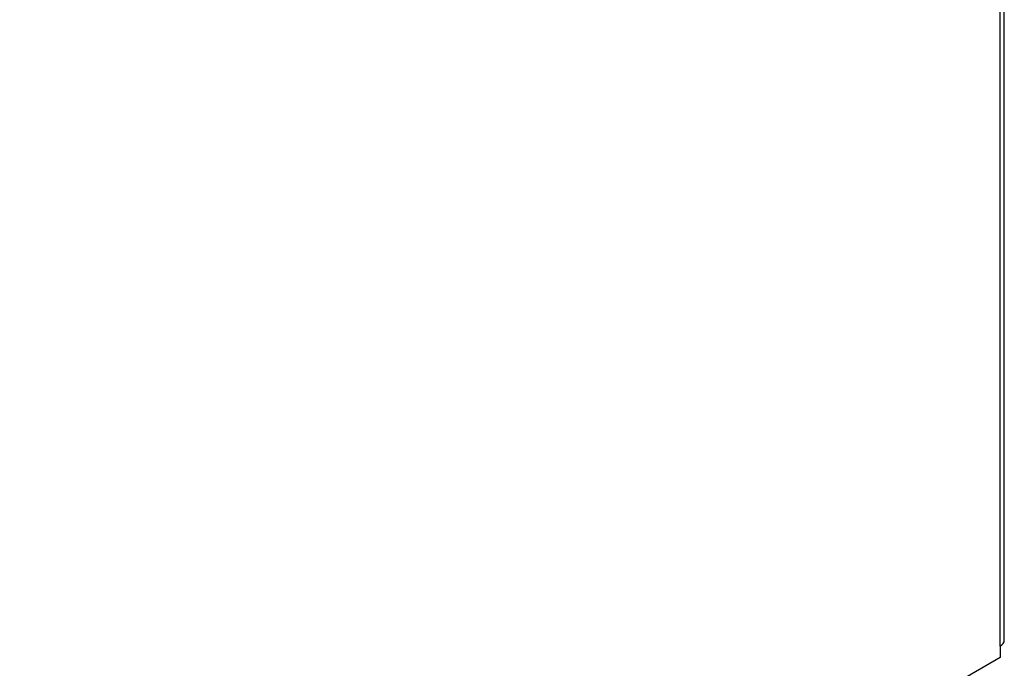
# Model space of a CAD drawing. Header units: millimetres. Extents: x -40 to 419, y 0 to 295.
# Tile 37 of 42: x 379 to 388, y 139 to 144. Entities that reach past the tile are written whole.
import ezdxf

# ---------------------------------------------------------------- set-up
doc = ezdxf.new("R2010")
doc.units = ezdxf.units.MM
doc.layers.add('BW4_CTMPLUS_HEER', color=7, linetype='Continuous')
doc.layers.add('Standard', color=7, linetype='Continuous')

# ---------------------------------------------------------------- blocks, each defined once
blk = doc.blocks.new('SE2')
at = {"layer": 'BW4_CTMPLUS_HEER', "color": 7, "linetype": 'Continuous'}
for p, q in [((387.5456, 138.9224), (387.5456, 150.6473)), ((387.5807, 138.9714), (387.5807, 150.6963)), ((387.5456, 138.9224), (387.5456, 138.8245)), ((387.5456, 138.8245), (379.1805, 133.9949))]:
    blk.add_line(p, q, dxfattribs=at)
blk.add_ellipse((387.4607, 138.9714), major_axis=(-0.12, 0), ratio=0.57735, start_param=2.356194, end_param=3.141593, dxfattribs=at)

msp = doc.modelspace()

# ---------------------------------------------------------------- block references
at = {"layer": 'Standard'}
msp.add_blockref('SE2', (0, 0), dxfattribs=at)

doc.saveas('drawing.dxf')
